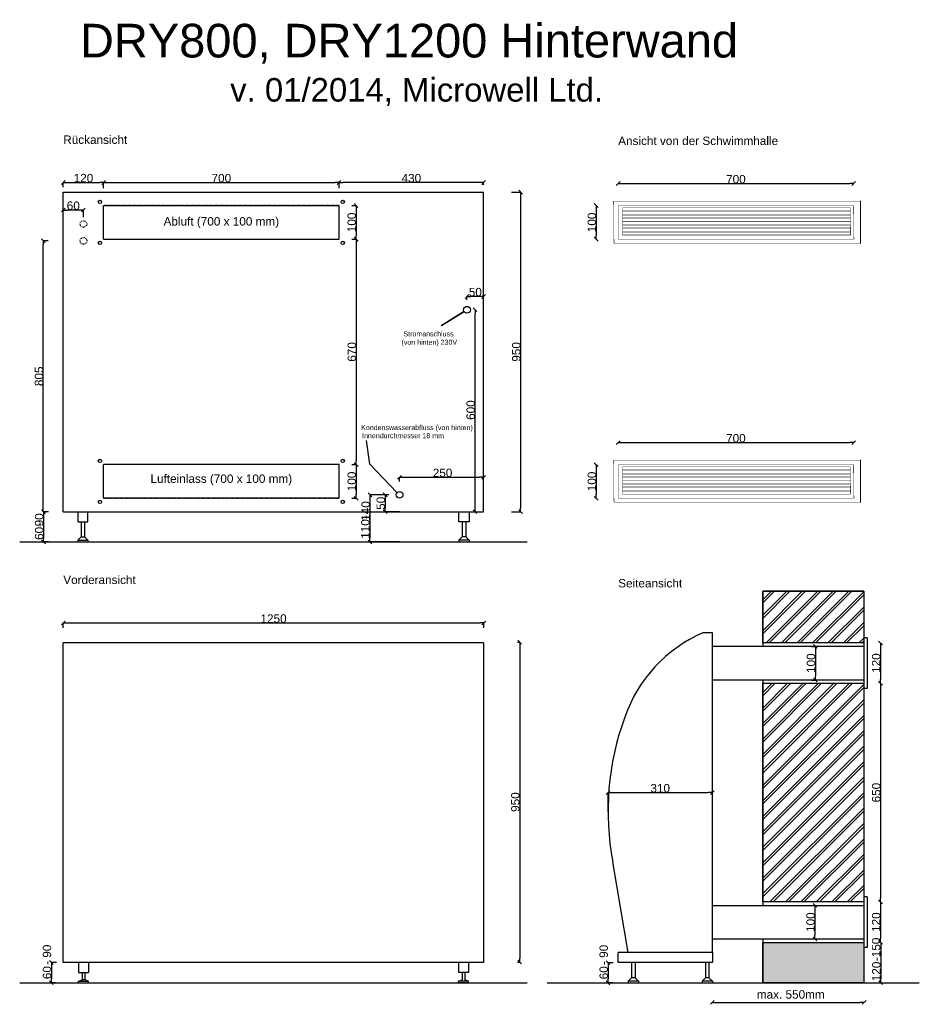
# Model space of a CAD drawing. Extents: x -130 to 2545, y -124 to 2803.
import ezdxf

# ---------------------------------------------------------------- set-up
doc = ezdxf.new("R2010")
doc.units = 0
doc.header["$MEASUREMENT"] = 0
doc.linetypes.add('Achse', pattern=[11.5, 0, -4, 7.5, 0])
doc.linetypes.add('Hustě  tečkovaná', pattern=[3.75, 1.25, -2.5])
for name, color, linetype in [('Oblouky a kružnice', 7, 'Continuous'), ('Osa(ISO)', 7, 'Continuous'), ('Popisky', 7, 'Continuous'), ('Textové bloky', 7, 'Continuous'), ('Viditelné hrany(ISO)', 7, 'Continuous'), ('Výplně', 7, 'Continuous'), ('Čáry', 7, 'Continuous')]:
    doc.layers.add(name, color=color, linetype=linetype)
doc.styles.add('GENERATED_STYLE_1', font='ARIAL.ttf')
doc.styles.add('GENERATED_STYLE_2', font='ARIAL.ttf')
doc.styles.get("Standard").update_dxf_attribs({"font": 'txt', "bigfont": 'BIGFONT.SHX'})
doc.dimstyles.new('Dimstyle_703', dxfattribs={"dimtxt": 0.18, "dimasz": 9.12, "dimexe": 0.18, "dimexo": 0.0625, "dimgap": 0.09, "dimtad": 0, "dimtih": 1, "dimtoh": 1, "dimdec": 4, "dimzin": 0, "dimdsep": 46, "dimtxsty": 'Standard', "dimcen": 0.09, "dimadec": 0, "dimazin": 0, "dimtfac": 1, "dimtdec": 4, "dimtmove": 0, "dimatfit": 0, "dimldrblk": 'ARROWHEAD_5', "dimfxl": 1, "dimtolj": 1, "dimtzin": 0, "dimarcsym": 0})
doc.dimstyles.new('Peter', dxfattribs={"dimtxt": 25, "dimasz": 11.4, "dimexe": 0.18, "dimexo": 0, "dimgap": 0.09, "dimtad": 1, "dimdec": 0, "dimlfac": 0.9995, "dimzin": 0, "dimdsep": 46, "dimtxsty": 'GENERATED_STYLE_1', "dimblk": 'ARROWHEAD_6', "dimblk1": 'ARROWHEAD_6', "dimblk2": 'ARROWHEAD_6', "dimcen": 0.09, "dimclrd": 7, "dimclre": 7, "dimclrt": 7, "dimazin": 0, "dimtfac": 1, "dimtdec": 4, "dimtmove": 0, "dimatfit": 0, "dimfxl": 1, "dimtolj": 1, "dimtzin": 0, "dimarcsym": 0})
pattern_1 = [(45, (0, 0), (-22.98097, 22.98097), []), (45, (-4.596, 4.596), (-22.98097, 22.98097), [])]

# ---------------------------------------------------------------- blocks, each defined once
blk = doc.blocks.new('ARROWHEAD_6')
at = {"color": 0, "linetype": 'Continuous'}
for p, q in [((0, 0), (-1, 0)), ((-0.5, -0.5), (0.5, 0.5))]:
    blk.add_line(p, q, dxfattribs=at)
blk = doc.blocks.new('*D54')
at = {"color": 7, "linetype": 'Continuous', "lineweight": -2}
for p, q in [((-44.1, 1340), (-58.8, 1340)), ((-58.7, 1328.6), (-58.7, 1261.4)), ((-44.1, 1250), (-58.8, 1250))]:
    blk.add_line(p, q, dxfattribs=at)
at = {"layer": 'Defpoints', "color": 0}
for p in [(-44.1, 1340), (-58.7, 1250), (-44.1, 1250)]:
    blk.add_point(p, dxfattribs=at)
at = {"color": 7, "lineweight": -2, "xscale": 11.4, "yscale": 11.4, "zscale": 11.4}
for p, rotation in [((-58.7, 1340), 90), ((-58.7, 1250), 270)]:
    blk.add_blockref('ARROWHEAD_6', p, dxfattribs=dict(at, rotation=rotation))
at = {"color": 7, "linetype": 'Continuous', "lineweight": 0, "insert": (-71.5, 1316), "char_height": 25, "attachment_point": 5, "rotation": 90, "style": 'GENERATED_STYLE_1'}
blk.add_mtext('\\A1;90', dxfattribs=at)
blk = doc.blocks.new('*D55')
at = {"color": 7, "linetype": 'Continuous', "lineweight": -2}
for p, q in [((-44.7, 2145), (-59.6, 2145)), ((-59.4, 1351.4), (-59.4, 2133.6)), ((-44.1, 1340), (-59.6, 1340))]:
    blk.add_line(p, q, dxfattribs=at)
at = {"layer": 'Defpoints', "color": 0}
for p in [(-59.4, 2145), (-44.7, 2145), (-44.1, 1340)]:
    blk.add_point(p, dxfattribs=at)
at = {"color": 7, "lineweight": -2, "xscale": 11.4, "yscale": 11.4, "zscale": 11.4}
for p, rotation in [((-59.4, 2145), 90), ((-59.4, 1340), 270)]:
    blk.add_blockref('ARROWHEAD_6', p, dxfattribs=dict(at, rotation=rotation))
at = {"color": 7, "linetype": 'Continuous', "lineweight": 0, "insert": (-72.2, 1742.5), "char_height": 25, "attachment_point": 5, "rotation": 90, "style": 'GENERATED_STYLE_1'}
blk.add_mtext('\\A1;805', dxfattribs=at)
blk = doc.blocks.new('*D58')
at = {"color": 7, "linetype": 'Continuous', "lineweight": -2}
for p, q in [((0, 2195), (0, 2236.9)), ((48.3, 2236.7), (11.4, 2236.7)), ((59.7, 2216), (59.7, 2236.9))]:
    blk.add_line(p, q, dxfattribs=at)
at = {"layer": 'Defpoints', "color": 0}
for p in [(0, 2236.7), (59.7, 2216), (0, 2195)]:
    blk.add_point(p, dxfattribs=at)
at = {"color": 7, "lineweight": -2, "xscale": 11.4, "yscale": 11.4, "zscale": 11.4, "rotation": 180}
blk.add_blockref('ARROWHEAD_6', (0, 2236.7), dxfattribs=at)
at = {"color": 7, "lineweight": -2, "xscale": 11.4, "yscale": 11.4, "zscale": 11.4}
blk.add_blockref('ARROWHEAD_6', (59.7, 2236.7), dxfattribs=at)
at = {"color": 7, "linetype": 'Continuous', "lineweight": 0, "insert": (29.8, 2249.6), "char_height": 25, "attachment_point": 5, "style": 'GENERATED_STYLE_1'}
blk.add_mtext('\\A1;60', dxfattribs=at)
blk = doc.blocks.new('*D59')
at = {"color": 7, "linetype": 'Continuous', "lineweight": -2}
for p, q in [((0, 2304.4), (0, 2318.8)), ((11.4, 2318.6), (108.6, 2318.6)), ((120, 2301.6), (120, 2318.8))]:
    blk.add_line(p, q, dxfattribs=at)
at = {"layer": 'Defpoints', "color": 0}
for p in [(120, 2318.6), (0, 2304.4), (120, 2301.6)]:
    blk.add_point(p, dxfattribs=at)
at = {"color": 7, "lineweight": -2, "xscale": 11.4, "yscale": 11.4, "zscale": 11.4, "rotation": 180}
blk.add_blockref('ARROWHEAD_6', (0, 2318.6), dxfattribs=at)
at = {"color": 7, "lineweight": -2, "xscale": 11.4, "yscale": 11.4, "zscale": 11.4}
blk.add_blockref('ARROWHEAD_6', (120, 2318.6), dxfattribs=at)
at = {"color": 7, "linetype": 'Continuous', "lineweight": 0, "insert": (60, 2331.5), "char_height": 25, "attachment_point": 5, "style": 'GENERATED_STYLE_1'}
blk.add_mtext('\\A1;120', dxfattribs=at)
blk = doc.blocks.new('*D60')
at = {"color": 7, "linetype": 'Continuous', "lineweight": -2}
for p, q in [((120, 2318.6), (120, 2318.8)), ((131.4, 2318.6), (808.6, 2318.6)), ((820, 2301.6), (820, 2318.8))]:
    blk.add_line(p, q, dxfattribs=at)
at = {"layer": 'Defpoints', "color": 0}
for p in [(120, 2318.6), (820, 2318.6), (820, 2301.6)]:
    blk.add_point(p, dxfattribs=at)
at = {"color": 7, "lineweight": -2, "xscale": 11.4, "yscale": 11.4, "zscale": 11.4, "rotation": 180}
blk.add_blockref('ARROWHEAD_6', (120, 2318.6), dxfattribs=at)
at = {"color": 7, "lineweight": -2, "xscale": 11.4, "yscale": 11.4, "zscale": 11.4}
blk.add_blockref('ARROWHEAD_6', (820, 2318.6), dxfattribs=at)
at = {"color": 7, "linetype": 'Continuous', "lineweight": 0, "insert": (470, 2331.4), "char_height": 25, "attachment_point": 5, "style": 'GENERATED_STYLE_1'}
blk.add_mtext('\\A1;700', dxfattribs=at)
blk = doc.blocks.new('*D61')
at = {"color": 7, "linetype": 'Continuous', "lineweight": -2}
for p, q in [((820, 2318.6), (820, 2318.8)), ((1238.6, 2318.6), (831.4, 2318.6)), ((1250, 2311.6), (1250, 2318.8))]:
    blk.add_line(p, q, dxfattribs=at)
at = {"layer": 'Defpoints', "color": 0}
for p in [(820, 2318.6), (820, 2318.6), (1250, 2311.6)]:
    blk.add_point(p, dxfattribs=at)
at = {"color": 7, "lineweight": -2, "xscale": 11.4, "yscale": 11.4, "zscale": 11.4, "rotation": 180}
blk.add_blockref('ARROWHEAD_6', (820, 2318.6), dxfattribs=at)
at = {"color": 7, "lineweight": -2, "xscale": 11.4, "yscale": 11.4, "zscale": 11.4}
blk.add_blockref('ARROWHEAD_6', (1250, 2318.6), dxfattribs=at)
at = {"color": 7, "linetype": 'Continuous', "lineweight": 0, "insert": (1035, 2331.4), "char_height": 25, "attachment_point": 5, "style": 'GENERATED_STYLE_1'}
blk.add_mtext('\\A1;430', dxfattribs=at)
blk = doc.blocks.new('*D62')
at = {"color": 7, "linetype": 'Continuous', "lineweight": -2}
for p, q in [((858.1, 2250), (870.7, 2250)), ((870.6, 2238.6), (870.6, 2161.4)), ((858.1, 2150), (870.7, 2150))]:
    blk.add_line(p, q, dxfattribs=at)
at = {"layer": 'Defpoints', "color": 0}
for p in [(858.1, 2250), (858.1, 2150), (870.6, 2150)]:
    blk.add_point(p, dxfattribs=at)
at = {"color": 7, "lineweight": -2, "xscale": 11.4, "yscale": 11.4, "zscale": 11.4}
for p, rotation in [((870.6, 2250), 90), ((870.6, 2150), 270)]:
    blk.add_blockref('ARROWHEAD_6', p, dxfattribs=dict(at, rotation=rotation))
at = {"color": 7, "linetype": 'Continuous', "lineweight": 0, "insert": (857.7, 2200), "char_height": 25, "attachment_point": 5, "rotation": 90, "style": 'GENERATED_STYLE_1'}
blk.add_mtext('\\A1;100', dxfattribs=at)
blk = doc.blocks.new('*D63')
at = {"color": 7, "linetype": 'Continuous', "lineweight": -2}
for p, q in [((858.3, 2150), (871.1, 2150)), ((871, 2138.6), (871, 1491.4)), ((858.3, 1480), (871.1, 1480))]:
    blk.add_line(p, q, dxfattribs=at)
at = {"layer": 'Defpoints', "color": 0}
for p in [(858.3, 2150), (858.3, 1480), (871, 1480)]:
    blk.add_point(p, dxfattribs=at)
at = {"color": 7, "lineweight": -2, "xscale": 11.4, "yscale": 11.4, "zscale": 11.4}
for p, rotation in [((871, 2150), 90), ((871, 1480), 270)]:
    blk.add_blockref('ARROWHEAD_6', p, dxfattribs=dict(at, rotation=rotation))
at = {"color": 7, "linetype": 'Continuous', "lineweight": 0, "insert": (858.1, 1815), "char_height": 25, "attachment_point": 5, "rotation": 90, "style": 'GENERATED_STYLE_1'}
blk.add_mtext('\\A1;670', dxfattribs=at)
blk = doc.blocks.new('*D64')
at = {"color": 7, "linetype": 'Continuous', "lineweight": -2}
for p, q in [((858.3, 1480), (870.9, 1480)), ((870.7, 1468.6), (870.7, 1391.4)), ((858.2, 1380), (870.9, 1380))]:
    blk.add_line(p, q, dxfattribs=at)
at = {"layer": 'Defpoints', "color": 0}
for p in [(858.3, 1480), (858.2, 1380), (870.7, 1380)]:
    blk.add_point(p, dxfattribs=at)
at = {"color": 7, "lineweight": -2, "xscale": 11.4, "yscale": 11.4, "zscale": 11.4}
for p, rotation in [((870.7, 1480), 90), ((870.7, 1380), 270)]:
    blk.add_blockref('ARROWHEAD_6', p, dxfattribs=dict(at, rotation=rotation))
at = {"color": 7, "linetype": 'Continuous', "lineweight": 0, "insert": (857.9, 1430), "char_height": 25, "attachment_point": 5, "rotation": 90, "style": 'GENERATED_STYLE_1'}
blk.add_mtext('\\A1;100', dxfattribs=at)
blk = doc.blocks.new('*D65')
at = {"color": 7, "linetype": 'Continuous', "lineweight": -2}
for p, q in [((1000, 1429.5), (1000, 1442.6)), ((1011.4, 1442.4), (1238.6, 1442.4)), ((1250, 1390), (1250, 1442.6))]:
    blk.add_line(p, q, dxfattribs=at)
at = {"layer": 'Defpoints', "color": 0}
for p in [(1250, 1442.4), (1000, 1429.5), (1250, 1390)]:
    blk.add_point(p, dxfattribs=at)
at = {"color": 7, "lineweight": -2, "xscale": 11.4, "yscale": 11.4, "zscale": 11.4, "rotation": 180}
blk.add_blockref('ARROWHEAD_6', (1000, 1442.4), dxfattribs=at)
at = {"color": 7, "lineweight": -2, "xscale": 11.4, "yscale": 11.4, "zscale": 11.4}
blk.add_blockref('ARROWHEAD_6', (1250, 1442.4), dxfattribs=at)
at = {"color": 7, "linetype": 'Continuous', "lineweight": 0, "insert": (1127.8, 1455.3), "char_height": 25, "attachment_point": 5, "style": 'GENERATED_STYLE_1'}
blk.add_mtext('\\A1;250', dxfattribs=at)
blk = doc.blocks.new('*D66')
at = {"color": 7, "linetype": 'Continuous', "lineweight": -2}
for p, q in [((967.6, 1390), (956.9, 1390)), ((957, 1378.6), (957, 1351.4)), ((1000, 1340), (956.9, 1340))]:
    blk.add_line(p, q, dxfattribs=at)
at = {"layer": 'Defpoints', "color": 0}
for p in [(967.6, 1390), (957, 1340), (1000, 1340)]:
    blk.add_point(p, dxfattribs=at)
at = {"color": 7, "lineweight": -2, "xscale": 11.4, "yscale": 11.4, "zscale": 11.4}
for p, rotation in [((957, 1390), 90), ((957, 1340), 270)]:
    blk.add_blockref('ARROWHEAD_6', p, dxfattribs=dict(at, rotation=rotation))
at = {"color": 7, "linetype": 'Continuous', "lineweight": 0, "insert": (944.2, 1365), "char_height": 25, "attachment_point": 5, "rotation": 90, "style": 'GENERATED_STYLE_1'}
blk.add_mtext('\\A1;50', dxfattribs=at)
blk = doc.blocks.new('*D67')
at = {"color": 7, "linetype": 'Continuous', "lineweight": -2}
for p, q in [((956.9, 1390), (911.7, 1390)), ((911.8, 1378.6), (911.8, 1261.4)), ((1000, 1250), (911.7, 1250))]:
    blk.add_line(p, q, dxfattribs=at)
at = {"layer": 'Defpoints', "color": 0}
for p in [(956.9, 1390), (911.8, 1250), (1000, 1250)]:
    blk.add_point(p, dxfattribs=at)
at = {"color": 7, "lineweight": -2, "xscale": 11.4, "yscale": 11.4, "zscale": 11.4}
for p, rotation in [((911.8, 1390), 90), ((911.8, 1250), 270)]:
    blk.add_blockref('ARROWHEAD_6', p, dxfattribs=dict(at, rotation=rotation))
at = {"color": 7, "linetype": 'Continuous', "lineweight": 0, "insert": (899, 1342.1), "char_height": 25, "attachment_point": 5, "rotation": 90, "style": 'GENERATED_STYLE_1'}
blk.add_mtext('\\A1;140', dxfattribs=at)
blk = doc.blocks.new('*D69')
at = {"color": 7, "linetype": 'Continuous', "lineweight": -2}
for p, q in [((1224.1, 1940.4), (1224.4, 1940.4)), ((1224.3, 1351.4), (1224.3, 1929)), ((1218.6, 1340), (1224.4, 1340))]:
    blk.add_line(p, q, dxfattribs=at)
at = {"layer": 'Defpoints', "color": 0}
for p in [(1224.1, 1940.4), (1224.3, 1940.4), (1218.6, 1340)]:
    blk.add_point(p, dxfattribs=at)
at = {"color": 7, "lineweight": -2, "xscale": 11.4, "yscale": 11.4, "zscale": 11.4}
for p, rotation in [((1224.3, 1940.4), 90), ((1224.3, 1340), 270)]:
    blk.add_blockref('ARROWHEAD_6', p, dxfattribs=dict(at, rotation=rotation))
at = {"color": 7, "linetype": 'Continuous', "lineweight": 0, "insert": (1211.4, 1642.1), "char_height": 25, "attachment_point": 5, "rotation": 90, "style": 'GENERATED_STYLE_1'}
blk.add_mtext('\\A1;600', dxfattribs=at)
blk = doc.blocks.new('*D70')
at = {"color": 7, "linetype": 'Continuous', "lineweight": -2}
for p, q in [((1200.4, 1970), (1200.4, 1979.9)), ((1238.6, 1979.7), (1211.8, 1979.7)), ((1250, 1938.1), (1250, 1979.9))]:
    blk.add_line(p, q, dxfattribs=at)
at = {"layer": 'Defpoints', "color": 0}
for p in [(1200.4, 1979.7), (1200.4, 1970), (1250, 1938.1)]:
    blk.add_point(p, dxfattribs=at)
at = {"color": 7, "lineweight": -2, "xscale": 11.4, "yscale": 11.4, "zscale": 11.4, "rotation": 180}
blk.add_blockref('ARROWHEAD_6', (1200.4, 1979.7), dxfattribs=at)
at = {"color": 7, "lineweight": -2, "xscale": 11.4, "yscale": 11.4, "zscale": 11.4}
blk.add_blockref('ARROWHEAD_6', (1250, 1979.7), dxfattribs=at)
at = {"color": 7, "linetype": 'Continuous', "lineweight": 0, "insert": (1225.2, 1992.6), "char_height": 25, "attachment_point": 5, "style": 'GENERATED_STYLE_1'}
blk.add_mtext('\\A1;50', dxfattribs=at)
blk = doc.blocks.new('*D74')
at = {"color": 7, "linetype": 'Continuous', "lineweight": -2}
for p, q in [((1332.6, 2290), (1360.2, 2290)), ((1360, 2278.6), (1360, 1351.4)), ((1333.2, 1340), (1360.2, 1340))]:
    blk.add_line(p, q, dxfattribs=at)
at = {"layer": 'Defpoints', "color": 0}
for p in [(1332.6, 2290), (1333.2, 1340), (1360, 1340)]:
    blk.add_point(p, dxfattribs=at)
at = {"color": 7, "lineweight": -2, "xscale": 11.4, "yscale": 11.4, "zscale": 11.4}
for p, rotation in [((1360, 2290), 90), ((1360, 1340), 270)]:
    blk.add_blockref('ARROWHEAD_6', p, dxfattribs=dict(at, rotation=rotation))
at = {"color": 7, "linetype": 'Continuous', "lineweight": 0, "insert": (1347.1, 1815), "char_height": 25, "attachment_point": 5, "rotation": 90, "style": 'GENERATED_STYLE_1'}
blk.add_mtext('\\A1;950', dxfattribs=at)
blk = doc.blocks.new('*D80')
at = {"color": 7, "linetype": 'Continuous', "lineweight": -2}
for p, q in [((-20, 0), (-35.6, 0)), ((-35.4, -11.4), (-35.4, -48.5)), ((-20.9, -59.9), (-35.6, -59.9))]:
    blk.add_line(p, q, dxfattribs=at)
at = {"layer": 'Defpoints', "color": 0}
for p in [(-20, 0), (-35.4, -59.9), (-20.9, -59.9)]:
    blk.add_point(p, dxfattribs=at)
at = {"color": 7, "lineweight": -2, "xscale": 11.4, "yscale": 11.4, "zscale": 11.4}
for p, rotation in [((-35.4, 0), 90), ((-35.4, -59.9), 270)]:
    blk.add_blockref('ARROWHEAD_6', p, dxfattribs=dict(at, rotation=rotation))
at = {"color": 7, "linetype": 'Continuous', "lineweight": 0, "insert": (-48.2, -30), "char_height": 25, "attachment_point": 5, "rotation": 90, "style": 'GENERATED_STYLE_1'}
blk.add_mtext('\\A1;60', dxfattribs=at)
blk = doc.blocks.new('*D81')
at = {"color": 7, "linetype": 'Continuous', "lineweight": -2}
for p, q in [((1350.4, 952.3), (1357.3, 952.3)), ((1357.1, 940.9), (1357.1, 12.8)), ((1350.6, 1.4), (1357.3, 1.4))]:
    blk.add_line(p, q, dxfattribs=at)
at = {"layer": 'Defpoints', "color": 0}
for p in [(1350.4, 952.3), (1350.6, 1.4), (1357.1, 1.4)]:
    blk.add_point(p, dxfattribs=at)
at = {"color": 7, "lineweight": -2, "xscale": 11.4, "yscale": 11.4, "zscale": 11.4}
for p, rotation in [((1357.1, 952.3), 90), ((1357.1, 1.4), 270)]:
    blk.add_blockref('ARROWHEAD_6', p, dxfattribs=dict(at, rotation=rotation))
at = {"color": 7, "linetype": 'Continuous', "lineweight": 0, "insert": (1344.3, 476.9), "char_height": 25, "attachment_point": 5, "rotation": 90, "style": 'GENERATED_STYLE_1'}
blk.add_mtext('\\A1;950', dxfattribs=at)
blk = doc.blocks.new('*D82')
at = {"color": 7, "linetype": 'Continuous', "lineweight": -2}
for p, q in [((0, 994.6), (0, 1009.6)), ((11.4, 1009.4), (1239.2, 1009.4)), ((1250.6, 994.7), (1250.6, 1009.6))]:
    blk.add_line(p, q, dxfattribs=at)
at = {"layer": 'Defpoints', "color": 0}
for p in [(1250.6, 1009.4), (0, 994.6), (1250.6, 994.7)]:
    blk.add_point(p, dxfattribs=at)
at = {"color": 7, "lineweight": -2, "xscale": 11.4, "yscale": 11.4, "zscale": 11.4, "rotation": 180}
blk.add_blockref('ARROWHEAD_6', (0, 1009.4), dxfattribs=at)
at = {"color": 7, "lineweight": -2, "xscale": 11.4, "yscale": 11.4, "zscale": 11.4}
blk.add_blockref('ARROWHEAD_6', (1250.6, 1009.4), dxfattribs=at)
at = {"color": 7, "linetype": 'Continuous', "lineweight": 0, "insert": (625.3, 1022.2), "char_height": 25, "attachment_point": 5, "style": 'GENERATED_STYLE_1'}
blk.add_mtext('\\A1;1250', dxfattribs=at)
blk = doc.blocks.new('HATCH_3', base_point=(87.2, 4806.7))
at = {"layer": 'Výplně'}
blk.add_hatch(color=11, dxfattribs=at).paths.add_polyline_path([(87.2, 4806.7), (87.2, 4926.7), (387.2, 4926.7), (387.2, 4806.7)], flags=0)
at = {"layer": 'Výplně', "color": 7, "linetype": 'Continuous'}
blk.add_lwpolyline([(87.2, 4806.7), (87.2, 4926.7), (387.2, 4926.7), (387.2, 4806.7)], close=True, dxfattribs=at)
blk = doc.blocks.new('HATCH_4', base_point=(387.2, 5696.7))
at = {"layer": 'Výplně'}
h = blk.add_hatch(dxfattribs=at)
h.set_pattern_fill('zdivo cihelné', color=11, scale=6.5, angle=45, style=0, pattern_type=0)
h.set_pattern_definition(pattern_1)
h.paths.add_polyline_path([(387.2, 5696.7), (387.2, 5046.7), (87.2, 5046.7), (87.2, 5696.7)], flags=0)
at = {"layer": 'Výplně', "color": 7, "linetype": 'Continuous'}
blk.add_lwpolyline([(387.2, 5696.7), (387.2, 5046.7), (87.2, 5046.7), (87.2, 5696.7)], close=True, dxfattribs=at)
blk = doc.blocks.new('HATCH_5', base_point=(387.2, 5816.7))
at = {"layer": 'Výplně'}
h = blk.add_hatch(dxfattribs=at)
h.set_pattern_fill('zdivo cihelné', color=11, scale=6.5, angle=45, style=0, pattern_type=0)
h.set_pattern_definition(pattern_1)
h.paths.add_polyline_path([(387.2, 5816.7), (87.2, 5816.7), (87.2, 5970.3), (387.2, 5970.3)], flags=0)
at = {"layer": 'Výplně', "color": 7, "linetype": 'Continuous'}
blk.add_lwpolyline([(387.2, 5816.7), (87.2, 5816.7), (87.2, 5970.3), (387.2, 5970.3)], close=True, dxfattribs=at)
blk = doc.blocks.new('*D190')
at = {"color": 7, "linetype": 'Continuous', "lineweight": -2}
for p, q in [((2430.09, 950), (2429.91, 950)), ((2430.09, 938.6), (2430.09, 841.4)), ((2430.09, 830), (2429.91, 830))]:
    blk.add_line(p, q, dxfattribs=at)
at = {"layer": 'Defpoints', "color": 0}
for p in [(2430.09, 950), (2430.09, 830), (2430.09, 830)]:
    blk.add_point(p, dxfattribs=at)
at = {"color": 7, "lineweight": -2, "xscale": 11.4, "yscale": 11.4, "zscale": 11.4}
for p, rotation in [((2430.09, 950), 90), ((2430.09, 830), 270)]:
    blk.add_blockref('ARROWHEAD_6', p, dxfattribs=dict(at, rotation=rotation))
at = {"color": 7, "linetype": 'Continuous', "lineweight": 0, "insert": (2417.2375, 890), "char_height": 25, "attachment_point": 5, "rotation": 90, "style": 'GENERATED_STYLE_1'}
blk.add_mtext('\\A1;120', dxfattribs=at)
blk = doc.blocks.new('*D191')
at = {"color": 7, "linetype": 'Continuous', "lineweight": -2}
for p, q in [((2429.91, 830), (2430.27, 830)), ((2430.09, 818.6), (2430.09, 191.4)), ((2429.91, 180), (2430.27, 180))]:
    blk.add_line(p, q, dxfattribs=at)
at = {"layer": 'Defpoints', "color": 0}
for p in [(2429.91, 830), (2429.91, 180), (2430.09, 180)]:
    blk.add_point(p, dxfattribs=at)
at = {"color": 7, "lineweight": -2, "xscale": 11.4, "yscale": 11.4, "zscale": 11.4}
for p, rotation in [((2430.09, 830), 90), ((2430.09, 180), 270)]:
    blk.add_blockref('ARROWHEAD_6', p, dxfattribs=dict(at, rotation=rotation))
at = {"color": 7, "linetype": 'Continuous', "lineweight": 0, "insert": (2417.2375, 505), "char_height": 25, "attachment_point": 5, "rotation": 90, "style": 'GENERATED_STYLE_1'}
blk.add_mtext('\\A1;650', dxfattribs=at)
blk = doc.blocks.new('*D192')
at = {"color": 7, "linetype": 'Continuous', "lineweight": -2}
for p, q in [((2430.27, 180), (2429.91, 180)), ((2430.09, 168.6), (2430.09, 71.4)), ((2430.27, 60), (2429.91, 60))]:
    blk.add_line(p, q, dxfattribs=at)
at = {"layer": 'Defpoints', "color": 0}
for p in [(2430.27, 180), (2430.09, 60), (2430.27, 60)]:
    blk.add_point(p, dxfattribs=at)
at = {"color": 7, "lineweight": -2, "xscale": 11.4, "yscale": 11.4, "zscale": 11.4}
for p, rotation in [((2430.09, 180), 90), ((2430.09, 60), 270)]:
    blk.add_blockref('ARROWHEAD_6', p, dxfattribs=dict(at, rotation=rotation))
at = {"color": 7, "linetype": 'Continuous', "lineweight": 0, "insert": (2417.2375, 120), "char_height": 25, "attachment_point": 5, "rotation": 90, "style": 'GENERATED_STYLE_1'}
blk.add_mtext('\\A1;120', dxfattribs=at)
blk = doc.blocks.new('*D193')
at = {"color": 7, "linetype": 'Continuous', "lineweight": -2}
for p, q in [((2429.9, 60), (2430.7, 60)), ((2430.6, 48.6), (2430.6, -48.6)), ((2429.9, -60), (2430.7, -60))]:
    blk.add_line(p, q, dxfattribs=at)
at = {"layer": 'Defpoints', "color": 0}
for p in [(2429.9, 60), (2429.9, -60), (2430.6, -60)]:
    blk.add_point(p, dxfattribs=at)
at = {"color": 7, "lineweight": -2, "xscale": 11.4, "yscale": 11.4, "zscale": 11.4}
for p, rotation in [((2430.6, 60), 90), ((2430.6, -60), 270)]:
    blk.add_blockref('ARROWHEAD_6', p, dxfattribs=dict(at, rotation=rotation))
at = {"color": 7, "linetype": 'Continuous', "lineweight": 0, "insert": (2417.7, -26.4), "char_height": 25, "attachment_point": 5, "rotation": 90, "style": 'GENERATED_STYLE_1'}
blk.add_mtext('\\A1;120', dxfattribs=at)
blk = doc.blocks.new('*D196')
at = {"color": 7, "linetype": 'Continuous', "lineweight": -2}
for p, q in [((1635.2, -0.4), (1619.7, -0.4)), ((1619.9, -11.8), (1619.9, -48.9)), ((1634.4, -60.3), (1619.7, -60.3))]:
    blk.add_line(p, q, dxfattribs=at)
at = {"layer": 'Defpoints', "color": 0}
for p in [(1635.2, -0.4), (1619.9, -60.3), (1634.4, -60.3)]:
    blk.add_point(p, dxfattribs=at)
at = {"color": 7, "lineweight": -2, "xscale": 11.4, "yscale": 11.4, "zscale": 11.4}
for p, rotation in [((1619.9, -0.4), 90), ((1619.9, -60.3), 270)]:
    blk.add_blockref('ARROWHEAD_6', p, dxfattribs=dict(at, rotation=rotation))
at = {"color": 7, "linetype": 'Continuous', "lineweight": 0, "insert": (1607, -30.4), "char_height": 25, "attachment_point": 5, "rotation": 90, "style": 'GENERATED_STYLE_1'}
blk.add_mtext('\\A1;60', dxfattribs=at)
blk = doc.blocks.new('*D209')
at = {"color": 7, "linetype": 'Continuous', "lineweight": -2}
for p, q in [((2224.9, 939.8), (2236.4, 939.8)), ((2236.2, 928.4), (2236.2, 851.2)), ((2224.9, 839.8), (2236.4, 839.8))]:
    blk.add_line(p, q, dxfattribs=at)
at = {"layer": 'Defpoints', "color": 0}
for p in [(2224.9, 939.8), (2224.9, 839.8), (2236.2, 839.8)]:
    blk.add_point(p, dxfattribs=at)
at = {"color": 7, "lineweight": -2, "xscale": 11.4, "yscale": 11.4, "zscale": 11.4}
for p, rotation in [((2236.2, 939.8), 90), ((2236.2, 839.8), 270)]:
    blk.add_blockref('ARROWHEAD_6', p, dxfattribs=dict(at, rotation=rotation))
at = {"color": 7, "linetype": 'Continuous', "lineweight": 0, "insert": (2223.3, 889.8), "char_height": 25, "attachment_point": 5, "rotation": 90, "style": 'GENERATED_STYLE_1'}
blk.add_mtext('\\A1;100', dxfattribs=at)
blk = doc.blocks.new('*D212')
at = {"color": 7, "linetype": 'Continuous', "lineweight": -2}
for p, q in [((2223.7, 170), (2235.2, 170)), ((2235, 158.6), (2235, 81.4)), ((2223.7, 70), (2235.2, 70))]:
    blk.add_line(p, q, dxfattribs=at)
at = {"layer": 'Defpoints', "color": 0}
for p in [(2223.7, 170), (2223.7, 70), (2235, 70)]:
    blk.add_point(p, dxfattribs=at)
at = {"color": 7, "lineweight": -2, "xscale": 11.4, "yscale": 11.4, "zscale": 11.4}
for p, rotation in [((2235, 170), 90), ((2235, 70), 270)]:
    blk.add_blockref('ARROWHEAD_6', p, dxfattribs=dict(at, rotation=rotation))
at = {"color": 7, "linetype": 'Continuous', "lineweight": 0, "insert": (2222.1, 120), "char_height": 25, "attachment_point": 5, "rotation": 90, "style": 'GENERATED_STYLE_1'}
blk.add_mtext('\\A1;100', dxfattribs=at)
blk = doc.blocks.new('*D214')
at = {"color": 7, "linetype": 'Continuous', "lineweight": -2}
for p, q in [((1650, 2315.4), (1650, 2315.6)), ((1661.4, 2315.4), (2338.6, 2315.4)), ((2350, 2315.6), (2350, 2315.2))]:
    blk.add_line(p, q, dxfattribs=at)
at = {"layer": 'Defpoints', "color": 0}
for p in [(1650, 2315.4), (2350, 2315.6), (2350, 2315.4)]:
    blk.add_point(p, dxfattribs=at)
at = {"color": 7, "lineweight": -2, "xscale": 11.4, "yscale": 11.4, "zscale": 11.4, "rotation": 180}
blk.add_blockref('ARROWHEAD_6', (1650, 2315.4), dxfattribs=at)
at = {"color": 7, "lineweight": -2, "xscale": 11.4, "yscale": 11.4, "zscale": 11.4}
blk.add_blockref('ARROWHEAD_6', (2350, 2315.4), dxfattribs=at)
at = {"color": 7, "linetype": 'Continuous', "lineweight": 0, "insert": (2000, 2328.3), "char_height": 25, "attachment_point": 5, "style": 'GENERATED_STYLE_1'}
blk.add_mtext('\\A1;700', dxfattribs=at)
blk = doc.blocks.new('*D215')
at = {"color": 7, "linetype": 'Continuous', "lineweight": -2}
for p, q in [((1584.6, 2250), (1584.5, 2250)), ((1584.6, 2238.6), (1584.6, 2161.4)), ((1584.5, 2150), (1584.8, 2150))]:
    blk.add_line(p, q, dxfattribs=at)
at = {"layer": 'Defpoints', "color": 0}
for p in [(1584.6, 2250), (1584.5, 2150), (1584.6, 2150)]:
    blk.add_point(p, dxfattribs=at)
at = {"color": 7, "lineweight": -2, "xscale": 11.4, "yscale": 11.4, "zscale": 11.4}
for p, rotation in [((1584.6, 2250), 90), ((1584.6, 2150), 270)]:
    blk.add_blockref('ARROWHEAD_6', p, dxfattribs=dict(at, rotation=rotation))
at = {"color": 7, "linetype": 'Continuous', "lineweight": 0, "insert": (1571.8, 2200), "char_height": 25, "attachment_point": 5, "rotation": 90, "style": 'GENERATED_STYLE_1'}
blk.add_mtext('\\A1;100', dxfattribs=at)
blk = doc.blocks.new('*D219')
at = {"color": 7, "linetype": 'Continuous', "lineweight": -2}
for p, q in [((1650, 1545.4), (1650, 1545.6)), ((1661.4, 1545.4), (2338.6, 1545.4)), ((2350, 1545.6), (2350, 1545.2))]:
    blk.add_line(p, q, dxfattribs=at)
at = {"layer": 'Defpoints', "color": 0}
for p in [(1650, 1545.4), (2350, 1545.6), (2350, 1545.4)]:
    blk.add_point(p, dxfattribs=at)
at = {"color": 7, "lineweight": -2, "xscale": 11.4, "yscale": 11.4, "zscale": 11.4, "rotation": 180}
blk.add_blockref('ARROWHEAD_6', (1650, 1545.4), dxfattribs=at)
at = {"color": 7, "lineweight": -2, "xscale": 11.4, "yscale": 11.4, "zscale": 11.4}
blk.add_blockref('ARROWHEAD_6', (2350, 1545.4), dxfattribs=at)
at = {"color": 7, "linetype": 'Continuous', "lineweight": 0, "insert": (2000, 1558.3), "char_height": 25, "attachment_point": 5, "style": 'GENERATED_STYLE_1'}
blk.add_mtext('\\A1;700', dxfattribs=at)
blk = doc.blocks.new('*D220')
at = {"color": 7, "linetype": 'Continuous', "lineweight": -2}
for p, q in [((1584.6, 1480), (1584.5, 1480)), ((1584.6, 1468.6), (1584.6, 1391.4)), ((1584.5, 1380), (1584.8, 1380))]:
    blk.add_line(p, q, dxfattribs=at)
at = {"layer": 'Defpoints', "color": 0}
for p in [(1584.6, 1480), (1584.5, 1380), (1584.6, 1380)]:
    blk.add_point(p, dxfattribs=at)
at = {"color": 7, "lineweight": -2, "xscale": 11.4, "yscale": 11.4, "zscale": 11.4}
for p, rotation in [((1584.6, 1480), 90), ((1584.6, 1380), 270)]:
    blk.add_blockref('ARROWHEAD_6', p, dxfattribs=dict(at, rotation=rotation))
at = {"color": 7, "linetype": 'Continuous', "lineweight": 0, "insert": (1571.8, 1430), "char_height": 25, "attachment_point": 5, "rotation": 90, "style": 'GENERATED_STYLE_1'}
blk.add_mtext('\\A1;100', dxfattribs=at)
blk = doc.blocks.new('*D222')
at = {"color": 7, "linetype": 'Continuous', "lineweight": -2}
for p, q in [((1619.8, 449.2), (1619.8, 505.2)), ((1631.2, 505), (1918.6, 505)), ((1930, 449.2), (1930, 505.2))]:
    blk.add_line(p, q, dxfattribs=at)
at = {"layer": 'Defpoints', "color": 0}
for p in [(1930, 505), (1619.8, 449.2), (1930, 449.2)]:
    blk.add_point(p, dxfattribs=at)
at = {"color": 7, "lineweight": -2, "xscale": 11.4, "yscale": 11.4, "zscale": 11.4, "rotation": 180}
blk.add_blockref('ARROWHEAD_6', (1619.8, 505), dxfattribs=at)
at = {"color": 7, "lineweight": -2, "xscale": 11.4, "yscale": 11.4, "zscale": 11.4}
blk.add_blockref('ARROWHEAD_6', (1930, 505), dxfattribs=at)
at = {"color": 7, "linetype": 'Continuous', "lineweight": 0, "insert": (1774.9, 517.9), "char_height": 25, "attachment_point": 5, "style": 'GENERATED_STYLE_1'}
blk.add_mtext('\\A1;310', dxfattribs=at)
blk = doc.blocks.new('*D224')
at = {"color": 7, "linetype": 'Continuous', "lineweight": -2}
for p, q in [((1930, -118.5), (1930, -118.3)), ((1941.4, -118.5), (2369.8, -118.5)), ((2381.2, -118.5), (2381.2, -118.3))]:
    blk.add_line(p, q, dxfattribs=at)
at = {"layer": 'Defpoints', "color": 0}
for p in [(1930, -118.5), (2381.2, -118.5), (2381.2, -118.5)]:
    blk.add_point(p, dxfattribs=at)
at = {"color": 7, "lineweight": -2, "xscale": 11.4, "yscale": 11.4, "zscale": 11.4, "rotation": 180}
blk.add_blockref('ARROWHEAD_6', (1930, -118.5), dxfattribs=at)
at = {"color": 7, "lineweight": -2, "xscale": 11.4, "yscale": 11.4, "zscale": 11.4}
blk.add_blockref('ARROWHEAD_6', (2381.2, -118.5), dxfattribs=at)
at = {"color": 7, "linetype": 'Continuous', "lineweight": 0, "insert": (2155.6, -118.4), "char_height": 0.0001, "attachment_point": 5, "style": 'GENERATED_STYLE_1'}
blk.add_mtext('\\A1;451', dxfattribs=at)
blk = doc.blocks.new('ARROWHEAD_5')
at = {"color": 0, "linetype": 'Continuous'}
blk.add_line((0, 0), (-1, 0), dxfattribs=at)
blk.add_solid([(-1, 0.2679), (0, 0), (-1, -0.2679), (-1, 0.2679)], dxfattribs=at)

msp = doc.modelspace()

# ---------------------------------------------------------------- linework, layer by layer
at = {"linetype": 'Continuous', "lineweight": 0}
for p, q in [((2370.8, 2137.5), (2370.8, 2264)), ((2370.8, 1367.5), (2370.8, 1494))]:
    msp.add_line(p, q, dxfattribs=at)
at = {"layer": 'Oblouky a kružnice', "color": 7, "linetype": 'Continuous'}
for centre, radius in [((109, 2261), 5), ((831, 2261), 5), ((109, 2139), 5), ((831, 2139), 5), ((1200.4, 1940.4), 10), ((109, 1491), 5), ((831, 1491), 5), ((1000, 1390), 10), ((109, 1369), 5), ((831, 1369), 5)]:
    msp.add_circle(centre, radius, dxfattribs=at)
at = {"layer": 'Oblouky a kružnice', "color": 7, "linetype": 'Hustě  tečkovaná'}
for centre in [(60, 2195), (60, 2145)]:
    msp.add_circle(centre, 10, dxfattribs=at)
at = {"layer": 'Oblouky a kružnice', "color": 7, "linetype": 'Continuous'}
for centre, radius, start, end in [((2071.9, 589.4), 426, 113.5115, 160.8796), ((2433.8, 449.2), 814, 159.8995, 190.611)]:
    msp.add_arc(centre, radius, start, end, dxfattribs=at)
at = {"layer": 'Osa(ISO)', "color": 7, "linetype": 'Continuous'}
for p, q in [((45, 0), (45, -30)), ((75, 0), (75, -30)), ((1175, 0), (1175, -30)), ((1205, 0), (1205, -30)), ((45, -30), (75, -30)), ((45, -55), (56, -51.6)), ((45, -60), (45, -55)), ((45, -55), (75, -55)), ((56, -30), (56, -51.6)), ((64, -51.6), (56, -51.6)), ((64, -30), (64, -51.6)), ((75, -55), (64, -51.6)), ((75, -60), (75, -55)), ((1205, -30), (1175, -30)), ((1175, -55), (1186, -51.6)), ((1175, -60), (1175, -55)), ((1205, -55), (1175, -55)), ((1186, -30), (1186, -51.6)), ((1194, -30), (1194, -51.6)), ((1205, -55), (1194, -51.6)), ((1205, -60), (1205, -55)), ((45, -60), (75, -60)), ((1205, -60), (1175, -60))]:
    msp.add_line(p, q, dxfattribs=at)
at = {"layer": 'Viditelné hrany(ISO)', "color": 7, "linetype": 'Continuous'}
for p, q in [((1250, 950), (0, 950)), ((0, 949.8), (0, 950)), ((0, 716), (0, 949.8)), ((1250, 950), (1250, 949.8)), ((1250, 949.8), (1250, 716)), ((0, 450), (0, 716)), ((1250, 716), (1250, 450)), ((0, 1.4), (0, 450)), ((1250, 450), (1250, 1.4)), ((0, 0), (0, 1.4)), ((1250, 0), (0, 0)), ((1250, 1.4), (1250, 0))]:
    msp.add_line(p, q, dxfattribs=at)
at = {"layer": 'Čáry', "color": 7, "linetype": 'Continuous'}
for p, q in [((0, 1340), (0, 2290)), ((0, 2290), (1250, 2290)), ((1250, 1340), (1250, 2290)), ((120, 2250), (820, 2250)), ((120, 2150), (120, 2250)), ((820, 2150), (820, 2250)), ((120, 2150), (820, 2150)), ((1123.3, 1893.3), (1190.2, 1935.2)), ((1125.1, 1893.2), (1192, 1935.1)), ((120, 1380), (120, 1480)), ((820, 1480), (120, 1480)), ((120, 1380), (120, 1480)), ((820, 1380), (820, 1480)), ((820, 1380), (120, 1380)), ((0, 1340), (1250, 1340)), ((43.5, 1340), (43.5, 1310)), ((73.5, 1310), (73.5, 1340)), ((1176.5, 1310), (1176.5, 1340)), ((1206.5, 1340), (1206.5, 1310)), ((43.5, 1310), (73.5, 1310)), ((53.5, 1310), (53.5, 1265)), ((63.5, 1310), (63.5, 1265)), ((1206.5, 1310), (1176.5, 1310)), ((1186.5, 1310), (1186.5, 1265)), ((1196.5, 1309.9), (1196.5, 1265)), ((43.5, 1255), (53.5, 1265)), ((53.5, 1265), (63.5, 1265)), ((73.5, 1255), (63.5, 1265)), ((1176.5, 1255), (1186.5, 1265)), ((1196.5, 1265), (1186.5, 1265)), ((1206.5, 1255), (1196.5, 1265)), ((-129.6, 1250), (1379.6, 1250)), ((43.5, 1255), (43.5, 1250)), ((43.5, 1255), (73.5, 1255)), ((73.5, 1255), (73.5, 1250)), ((1206.5, 1255), (1176.5, 1255)), ((1176.5, 1255), (1176.5, 1250)), ((1206.5, 1255), (1206.5, 1250)), ((2380, 1103.6), (2080, 1103.6)), ((2080, 1103.6), (2080, 940)), ((2380, 1103.6), (2380, -60)), ((1930, 980), (1902, 980)), ((1930, 30), (1930, 980)), ((1930, 940), (2380, 940)), ((2390, 965), (2380, 965)), ((2390, 965), (2390, 815)), ((1930, 840), (2380, 840)), ((2080, 840), (2080, 170)), ((2390, 815), (2380, 815)), ((1680, 30), (1633.7, 299.3)), ((2390, 195), (2380, 195)), ((2390, 195), (2390, 45)), ((1930, 170), (2380, 170)), ((1930, 70), (2380, 70)), ((2080, 70), (2080, -60)), ((1650, 0), (1650, 30)), ((1930, 30), (1650, 30)), ((1930, 30), (1930, 0)), ((2390, 45), (2380, 45)), ((1930, 0), (1650, 0)), ((1690, 0), (1690, -45)), ((1700, 0), (1700, -45)), ((1910, 0), (1910, -45)), ((1920, 0), (1920, -45)), ((1680, -55), (1690, -45)), ((1710, -55), (1680, -55)), ((1680, -55), (1680, -60)), ((1700, -45), (1690, -45)), ((1710, -55), (1700, -45)), ((1710, -55), (1710, -60)), ((1900, -55), (1910, -45)), ((1930, -55), (1900, -55)), ((1900, -55), (1900, -60)), ((1920, -45), (1910, -45)), ((1930, -55), (1920, -45)), ((1930, -55), (1930, -60)), ((-129.6, -60), (1379.6, -60)), ((1438.9, -60), (2545.3, -60))]:
    msp.add_line(p, q, dxfattribs=at)
at = {"layer": 'Čáry', "color": 7, "linetype": 'Hustě  tečkovaná'}
for p, q in [((820, 2250), (120, 2250)), ((120, 2150), (120, 2250)), ((820, 2150), (820, 2250)), ((120, 2150), (820, 2150)), ((820, 1480), (120, 1480)), ((820, 1380), (820, 1480)), ((120, 1380), (820, 1380)), ((1886.5, 0), (1856.5, 0))]:
    msp.add_line(p, q, dxfattribs=at)
at = {"layer": 'Čáry', "color": 7, "linetype": 'Continuous', "const_width": 1.25}
for points in [[(1636.6, 2263.2), (1637.5, 2137.5)], [(1636.6, 2263.2), (2370, 2263)], [(1663.1, 2243.1), (1662.5, 2162.5)], [(1663.1, 2243.1), (2340.9, 2243.1)], [(1663.1, 2235.4), (2341.1, 2235.4)], [(1663.1, 2232.4), (2341.1, 2232.4)], [(1663.1, 2224.6), (2341.3, 2224.6)], [(2341.2, 2162.5), (2340.9, 2243.1)], [(1662.5, 2202.5), (2340.3, 2202.5)], [(1662.5, 2194.8), (2340.4, 2194.8)], [(1663.1, 2221.6), (2341.4, 2221.6)], [(1663.1, 2213.8), (2341.5, 2213.8)], [(1663.1, 2210.8), (2341.6, 2210.8)], [(1663.1, 2203.1), (2341.8, 2203.1)], [(1662.5, 2191.8), (2340.5, 2191.8)], [(1662.5, 2184), (2340.7, 2184)], [(1662.5, 2181), (2340.7, 2181)], [(1662.5, 2173.2), (2340.9, 2173.2)], [(1662.5, 2170.2), (2341, 2170.2)], [(1637.5, 2137.5), (2370.8, 2137.5)], [(1662.5, 2162.5), (2341.2, 2162.5)], [(1636.6, 1493.2), (1637.5, 1367.5)], [(1636.6, 1493.2), (2370, 1493)], [(1663.1, 1473.1), (1662.5, 1392.5)], [(1663.1, 1473.1), (2340.9, 1473.1)], [(1663.1, 1465.4), (2341.1, 1465.4)], [(2341.2, 1392.5), (2340.9, 1473.1)], [(1663.1, 1462.4), (2341.1, 1462.4)], [(1663.1, 1454.6), (2341.3, 1454.6)], [(1663.1, 1451.6), (2341.4, 1451.6)], [(1663.1, 1443.8), (2341.5, 1443.8)], [(1663.1, 1440.8), (2341.6, 1440.8)], [(1662.5, 1432.5), (2340.3, 1432.5)], [(1662.5, 1424.8), (2340.4, 1424.8)], [(1662.5, 1421.8), (2340.5, 1421.8)], [(1662.5, 1414), (2340.7, 1414)], [(1662.5, 1411), (2340.7, 1411)], [(1663.1, 1433.1), (2341.8, 1433.1)], [(1662.5, 1403.2), (2340.9, 1403.2)], [(1662.5, 1400.2), (2341, 1400.2)], [(1662.5, 1392.5), (2341.2, 1392.5)], [(1637.5, 1367.5), (2370.8, 1367.5)]]:
    msp.add_lwpolyline(points, dxfattribs=at)
at = {"layer": 'Čáry', "color": 7, "linetype": 'Achse', "const_width": 1.25}
for points in [[(1650, 2250), (1650, 2150)], [(1650, 2250), (2350, 2250)], [(2351.1, 2150), (2350, 2250)], [(1650, 2150), (2351.1, 2150)], [(1650, 1480), (1650, 1380)], [(1650, 1480), (2350, 1480)], [(2351.1, 1380), (2350, 1480)], [(1650, 1380), (2351.1, 1380)]]:
    msp.add_lwpolyline(points, dxfattribs=at)

# ---------------------------------------------------------------- block references
at = {"layer": 'Výplně', "color": 7, "linetype": 'Continuous'}
for name, p in [('HATCH_5', (2380, 950)), ('HATCH_4', (2380, 830))]:
    msp.add_blockref(name, p, dxfattribs=at)
at = {"layer": 'Výplně', "color": 11, "linetype": 'Continuous'}
msp.add_blockref('HATCH_3', (2080, -60), dxfattribs=at)

# ---------------------------------------------------------------- texts
at = {"linetype": 'Continuous', "lineweight": 0, "char_height": 61.635, "attachment_point": 1, "rotation": 90, "style": 'GENERATED_STYLE_2'}
for s, insert, width in [('{\\H0.405612x;110-}', (885.6, 1259.5), 75.503), ('{\\H0.405612x;60-}', (-84.2, 1256.1), 75.503), ('{\\H0.405612x;-150}', (2404.4, 4.1), 90.403), ('{\\H0.405612x;- 90}', (-61, -7), 75.503), ('{\\H0.405612x;- 90}', (1594.3, -7.4), 75.503)]:
    msp.add_mtext(s, dxfattribs=dict(at, insert=insert, width=width))
at = {"linetype": 'Continuous', "lineweight": 0, "insert": (2163.1, -95), "char_height": 61.635, "width": 298.84, "attachment_point": 5, "style": 'GENERATED_STYLE_2'}
msp.add_mtext('{\\H0.405612x;max. 550mm}', dxfattribs=at)
at = {"layer": 'Popisky', "color": 7, "char_height": 15, "attachment_point": 4, "style": 'GENERATED_STYLE_1'}
for s, insert, width in [('{ Stromanschluss (von hinten) 230V}', (1005.7, 1853.9), 167.129), ('{ Kondenswasserabfluss (von hinten)}', (880, 1587.9), 389.667)]:
    msp.add_mtext(s, dxfattribs=dict(at, insert=insert, width=width))
at = {"layer": 'Textové bloky', "color": 7, "style": 'GENERATED_STYLE_1'}
for s, insert, char_height, width, attachment_point in [('{DRY800, DRY1200 Hinterwand}', (1028, 2730.9), 100, 2162.716, 5), ('{v. 01/2014, Microwell Ltd.}', (1050.7, 2587.5), 70, 2542.923, 5), ('{Rückansicht}', (0, 2458.3), 25, 1107.706, 1), ('{Ansicht von der Schwimmhalle}', (1650, 2455), 25, 1107.706, 1), ('{Abluft (700 x 100 mm)}', (470, 2199.3), 25, 700, 5), ('{Innendurchmesser 18 mm}', (888.6, 1573.6), 15, 612.526, 1), ('{Lufteinlass (700 x 100 mm)}', (470, 1434.5), 25, 700, 5), ('{Vorderansicht}', (0, 1150), 25, 291.06, 1), ('{Seiteansicht}', (1650, 1140), 25, 291.06, 1)]:
    msp.add_mtext(s, dxfattribs=dict(at, insert=insert, char_height=char_height, width=width, attachment_point=attachment_point))

# ---------------------------------------------------------------- dimensions: what is measured, and where the dimension line sits
at = {"linetype": 'Continuous', "lineweight": 0}
for base, p1, p2, picture, middle in [((120, 2318.6), (0, 2304.4), (120, 2301.6), '*D59', (60, 2331.5)), ((820, 2318.6), (120, 2318.6), (820, 2301.6), '*D60', (470, 2331.4)), ((820, 2318.6), (1250, 2311.6), (820, 2318.6), '*D61', (1035, 2331.4)), ((2350, 2315.4), (1650, 2315.4), (2350, 2315.6), '*D214', (2000, 2328.3)), ((0, 2236.7), (59.7, 2216), (0, 2195), '*D58', (29.8, 2249.6)), ((1200.4, 1979.7), (1250, 1938.1), (1200.4, 1970), '*D70', (1225.2, 1992.6)), ((2350, 1545.4), (1650, 1545.4), (2350, 1545.6), '*D219', (2000, 1558.3)), ((1250.6, 1009.4), (0, 994.6), (1250.6, 994.7), '*D82', (625.3, 1022.2)), ((1930, 505), (1619.8, 449.2), (1930, 449.2), '*D222', (1774.9, 517.9))]:
    dim = msp.add_linear_dim(base=base, p1=p1, p2=p2, dimstyle='Peter', dxfattribs=at)
    dim.commit()
    dim.dimension.update_dxf_attribs({"geometry": picture, "text_midpoint": middle})
for base, p1, p2, picture, middle in [((1360, 1340), (1332.6, 2290), (1333.2, 1340), '*D74', (1347.1, 1815)), ((870.6, 2150), (858.1, 2250), (858.1, 2150), '*D62', (857.7, 2200)), ((1584.6, 2150), (1584.6, 2250), (1584.5, 2150), '*D215', (1571.8, 2200)), ((-59.4, 2145), (-44.1, 1340), (-44.7, 2145), '*D55', (-72.2, 1742.5)), ((871, 1480), (858.3, 2150), (858.3, 1480), '*D63', (858.1, 1815)), ((870.7, 1380), (858.3, 1480), (858.2, 1380), '*D64', (857.9, 1430)), ((1584.6, 1380), (1584.6, 1480), (1584.5, 1380), '*D220', (1571.8, 1430)), ((1357.1, 1.4), (1350.4, 952.3), (1350.6, 1.4), '*D81', (1344.3, 476.9)), ((2236.2, 839.8), (2224.9, 939.8), (2224.9, 839.8), '*D209', (2223.3, 889.8)), ((2430.1, 830), (2430.1, 950), (2430.1, 830), '*D190', (2417.2, 890)), ((2430.1, 180), (2429.9, 830), (2429.9, 180), '*D191', (2417.2, 505)), ((2235, 70), (2223.7, 170), (2223.7, 70), '*D212', (2222.1, 120))]:
    dim = msp.add_linear_dim(base=base, p1=p1, p2=p2, angle=90, dimstyle='Peter', dxfattribs=at)
    dim.commit()
    dim.dimension.update_dxf_attribs({"geometry": picture, "text_midpoint": middle})
for base, p1, p2, picture, middle in [((1224.3, 1940.4), (1218.6, 1340), (1224.1, 1940.4), '*D69', (1224.3, 1642.1)), ((911.8, 1250), (956.9, 1390), (1000, 1250), '*D67', (911.8, 1342.1)), ((957, 1340), (967.6, 1390), (1000, 1340), '*D66', (957, 1365)), ((-58.7, 1250), (-44.1, 1340), (-44.1, 1250), '*D54', (-58.7, 1316)), ((2430.1, 60), (2430.3, 180), (2430.3, 60), '*D192', (2430.1, 120)), ((2430.6, -60), (2429.9, 60), (2429.9, -60), '*D193', (2430.6, -26.4)), ((-35.4, -59.9), (-20, 0), (-20.9, -59.9), '*D80', (-35.4, -30)), ((1619.9, -60.3), (1635.2, -0.4), (1634.4, -60.3), '*D196', (1619.9, -30.4))]:
    dim = msp.add_linear_dim(base=base, p1=p1, p2=p2, angle=90, dimstyle='Peter', dxfattribs=at)
    dim.commit()
    dim.dimension.update_dxf_attribs({"geometry": picture, "text_midpoint": middle, "dimtype": 160})
dim = msp.add_linear_dim(base=(1250, 1442.4), p1=(1000, 1429.5), p2=(1250, 1390), dimstyle='Peter', dxfattribs=at)
dim.commit()
dim.dimension.update_dxf_attribs({"geometry": '*D65', "text_midpoint": (1127.8, 1442.4), "dimtype": 160})
dim = msp.add_linear_dim(base=(2381.2, -118.5), p1=(1930, -118.5), p2=(2381.2, -118.5), dimstyle='Peter', override={"dimtxt": 0.0001}, dxfattribs=at)
dim.commit()
dim.dimension.update_dxf_attribs({"geometry": '*D224', "text_midpoint": (2155.6, -118.4)})

# ---------------------------------------------------------------- leaders
at = {"layer": 'Popisky', "color": 7, "linetype": 'Continuous'}
msp.add_leader([(991.4, 1397.4), (911.8, 1481), (901.3, 1551.2)], dimstyle='Dimstyle_703', dxfattribs=at)

doc.saveas('drawing.dxf')
